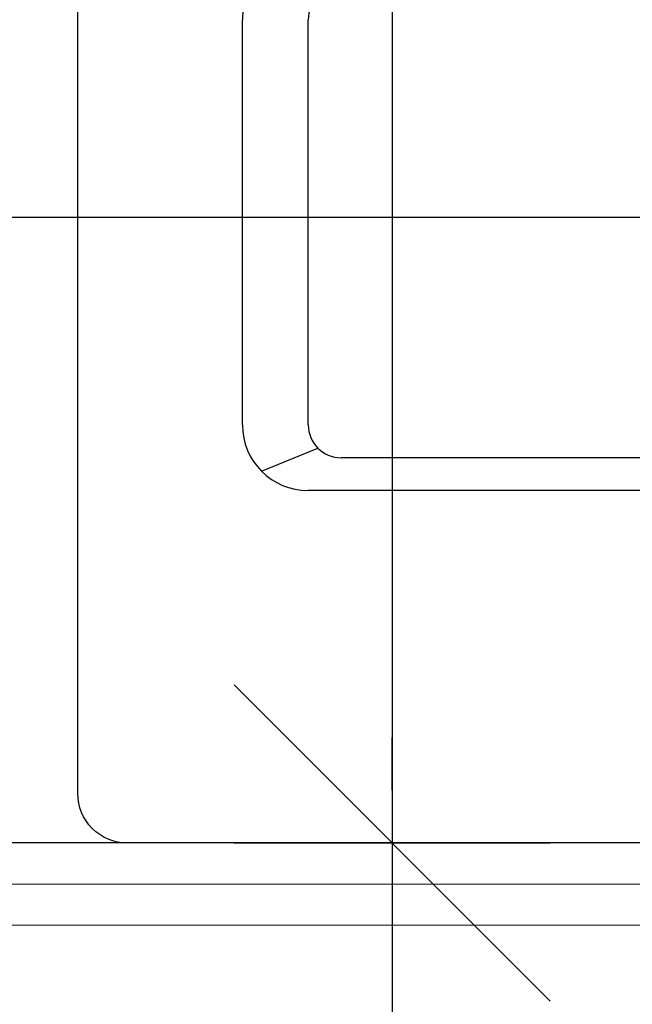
# Model space of a CAD drawing. Header units: centimetres. Extents: x 4120 to 19220, y -7417 to 180.
# Tile 26 of 223: x 9667 to 9686, y -4514 to -4484. Entities that reach past the tile are written whole.
import ezdxf

# ---------------------------------------------------------------- set-up
doc = ezdxf.new("R2010")
doc.units = ezdxf.units.CM
for name, color, linetype in [('A_Wymiary wewnętrzne', 8, 'Continuous'), ('A_Wyposażenie', 8, 'Continuous'), ('A_Ściany', 2, 'Continuous')]:
    doc.layers.add(name, color=color, linetype=linetype)
doc.styles.add('marcin', font='arial.ttf', dxfattribs={"width": 0.8, "height": 16})
doc.dimstyles.new('WYM A PROJEKT', dxfattribs={"dimscale": 2, "dimtxt": 16, "dimasz": 0.8, "dimexe": 6, "dimexo": 30, "dimgap": 2, "dimtad": 1, "dimdec": 0, "dimzin": 9, "dimdsep": 46, "dimtxsty": 'marcin', "dimblk": 'WW', "dimcen": 0, "dimdle": 6, "dimse1": 1, "dimse2": 1, "dimclrt": 7, "dimadec": 0, "dimazin": 0, "dimtfac": 1, "dimtdec": 0, "dimtix": 1, "dimtmove": 2, "dimatfit": 3, "dimldrblk": 'WW', "dimfxl": 1, "dimtolj": 1, "dimtzin": 0, "dimarcsym": 0})

# ---------------------------------------------------------------- blocks, each defined once
blk = doc.blocks.new('Wyposażenie sanitarne blok')
at = {"layer": 'A_Wyposażenie'}
for p, q in [((607.946, -545.8), (607.946, -533.5)), ((609.946, -545.8), (609.946, -533.5)), ((608.532, -547.214), (610.239, -546.507)), ((654.946, -546.8), (610.946, -546.8)), ((655.946, -547.8), (609.946, -547.8))]:
    blk.add_line(p, q, dxfattribs=at)
blk.add_lwpolyline([(662.946, -557, -0.414214), (661.446, -558.5), (604.446, -558.5, -0.414214), (602.946, -557), (602.946, -531.5, -0.414214), (607.946, -526.5), (657.946, -526.5, -0.414214), (662.946, -531.5), (662.946, -557)], format="xyb", dxfattribs=at)
for centre, radius, start, end in [((610.946, -533.5), 3, 90, 180), ((610.946, -533.5), 1, 90, 180), ((609.946, -545.8), 2, 180, 270), ((610.946, -545.8), 1, 180, 270)]:
    blk.add_arc(centre, radius, start, end, dxfattribs=at)
blk = doc.blocks.new('WW')
at = {"color": 80, "ltscale": 2}
blk.add_line((3, 3), (-3, -3), dxfattribs=at)
at = {"ltscale": 2}
for p, q in [((0, -3), (0, 3)), ((-3, 0), (3, 0))]:
    blk.add_line(p, q, dxfattribs=at)
blk = doc.blocks.new('*D2101')
at = {"layer": 'A_Wymiary wewnętrzne', "color": 0, "lineweight": -2}
blk.add_line((9678.575, -4335.33), (9678.575, -4507.13), dxfattribs=at)
at = {"layer": 'Defpoints', "color": 0}
for p in [(9645.575, -4333.73), (9645.575, -4508.73), (9678.575, -4508.73)]:
    blk.add_point(p, dxfattribs=at)
at = {"layer": 'A_Wymiary wewnętrzne', "color": 0, "lineweight": -2, "xscale": 1.6, "yscale": 1.6, "zscale": 1.6}
for p, rotation in [((9678.575, -4333.73), 90), ((9678.575, -4508.73), 270)]:
    blk.add_blockref('WW', p, dxfattribs=dict(at, rotation=rotation))
at = {"layer": 'A_Wymiary wewnętrzne', "color": 7, "insert": (9666.407, -4421.23), "char_height": 16, "attachment_point": 5, "rotation": 90, "style": 'marcin'}
blk.add_mtext('\\A1;175', dxfattribs=at)
blk = doc.blocks.new('*D2102')
at = {"layer": 'A_Wymiary wewnętrzne', "color": 0, "lineweight": -2}
for p, q in [((9678.575, -4507.13), (9678.575, -4505.53)), ((9678.575, -4508.73), (9678.575, -4518.73)), ((9678.575, -4520.33), (9678.575, -4521.93))]:
    blk.add_line(p, q, dxfattribs=at)
at = {"layer": 'Defpoints', "color": 0}
for p in [(9645.575, -4508.73), (9645.575, -4518.73), (9678.575, -4518.73)]:
    blk.add_point(p, dxfattribs=at)
at = {"layer": 'A_Wymiary wewnętrzne', "color": 0, "lineweight": -2, "xscale": 1.6, "yscale": 1.6, "zscale": 1.6}
for p, rotation in [((9678.575, -4508.73), 270), ((9678.575, -4518.73), 90)]:
    blk.add_blockref('WW', p, dxfattribs=dict(at, rotation=rotation))
at = {"layer": 'A_Wymiary wewnętrzne', "color": 7, "insert": (9666.407, -4530.73), "char_height": 16, "attachment_point": 5, "rotation": 90, "style": 'marcin'}
blk.add_mtext('\\A1;10', dxfattribs=at)
blk = doc.blocks.new('*D2104')
at = {"layer": 'A_Wymiary wewnętrzne', "color": 0, "lineweight": -2}
blk.add_line((9647.175, -4489.73), (9772.975, -4489.73), dxfattribs=at)
at = {"layer": 'Defpoints', "color": 0}
for p in [(9774.575, -4489.73), (9645.575, -4508.73), (9774.575, -4508.73)]:
    blk.add_point(p, dxfattribs=at)
at = {"layer": 'A_Wymiary wewnętrzne', "color": 0, "lineweight": -2, "xscale": 1.6, "yscale": 1.6, "zscale": 1.6, "rotation": 180}
blk.add_blockref('WW', (9645.575, -4489.73), dxfattribs=at)
at = {"layer": 'A_Wymiary wewnętrzne', "color": 0, "lineweight": -2, "xscale": 1.6, "yscale": 1.6, "zscale": 1.6}
blk.add_blockref('WW', (9774.575, -4489.73), dxfattribs=at)
at = {"layer": 'A_Wymiary wewnętrzne', "color": 7, "insert": (9710.075, -4477.562), "char_height": 16, "attachment_point": 5, "style": 'marcin'}
blk.add_mtext('\\A1;129', dxfattribs=at)

msp = doc.modelspace()

# ---------------------------------------------------------------- linework, layer by layer
at = {"layer": 'A_Ściany', "color": 251, "linetype": 'Continuous', "lineweight": 20}
for points in [[(8941.075, -4678.73), (9837.075, -4678.73), (9837.075, -4671.23), (9829.075, -4671.23), (9829.075, -4624.98), (9824.075, -4624.98), (9824.075, -4671.23), (9643.075, -4671.23), (9643.075, -4516.23), (9824.075, -4516.23), (9824.075, -4522.48), (9829.075, -4522.48), (9829.075, -4511.23), (9782.075, -4511.23), (9782.075, -4474.98), (9777.075, -4474.98), (9777.075, -4511.23), (9643.075, -4511.23), (9643.075, -4331.23)], [(8939.825, -4679.98), (9838.325, -4679.98), (9838.325, -4669.98), (9830.325, -4669.98), (9830.325, -4624.98), (9822.825, -4624.98), (9822.825, -4669.98), (9644.325, -4669.98), (9644.325, -4517.48), (9822.825, -4517.48), (9822.825, -4522.48), (9830.325, -4522.48), (9830.325, -4509.98), (9783.325, -4509.98), (9783.325, -4474.98), (9775.825, -4474.98), (9775.825, -4509.98), (9644.325, -4509.98), (9644.325, -4332.48)]]:
    msp.add_lwpolyline(points, dxfattribs=at)
at = {"layer": 'A_Ściany'}
msp.add_lwpolyline([(8938.575, -4681.23), (9839.575, -4681.23), (9839.575, -4668.73), (9831.575, -4668.73), (9831.575, -4623.73), (9821.575, -4623.73), (9821.575, -4668.73), (9645.575, -4668.73), (9645.575, -4518.73), (9821.575, -4518.73), (9821.575, -4523.73), (9831.575, -4523.73), (9831.575, -4508.73), (9784.575, -4508.73), (9784.575, -4473.73), (9774.575, -4473.73), (9774.575, -4508.73), (9645.575, -4508.73), (9645.575, -4333.73)], dxfattribs=at)

# ---------------------------------------------------------------- block references
msp.add_blockref('Wyposażenie sanitarne blok', (9066.075, -3950.23))

# ---------------------------------------------------------------- dimensions: what is measured, and where the dimension line sits
at = {"layer": 'A_Wymiary wewnętrzne'}
dim = msp.add_linear_dim(base=(9678.575, -4508.73), p1=(9645.575, -4333.73), p2=(9645.575, -4508.73), angle=90, dimstyle='WYM A PROJEKT', override={"dimdsep": 44}, dxfattribs=at)
dim.commit()
dim.dimension.update_dxf_attribs({"geometry": '*D2101', "text_midpoint": (9666.407, -4421.23)})
dim = msp.add_aligned_dim(p1=(9645.575, -4508.73), p2=(9774.575, -4508.73), distance=19, dimstyle='WYM A PROJEKT', override={"dimdsep": 44}, dxfattribs=at)
dim.commit()
dim.dimension.update_dxf_attribs({"geometry": '*D2104', "text_midpoint": (9710.075, -4477.562)})
dim = msp.add_linear_dim(base=(9678.575, -4518.73), p1=(9645.575, -4508.73), p2=(9645.575, -4518.73), angle=90, dimstyle='WYM A PROJEKT', override={"dimdsep": 44}, dxfattribs=at)
dim.commit()
dim.dimension.update_dxf_attribs({"geometry": '*D2102', "text_midpoint": (9666.407, -4530.73), "dimtype": 160})

doc.saveas('drawing.dxf')
